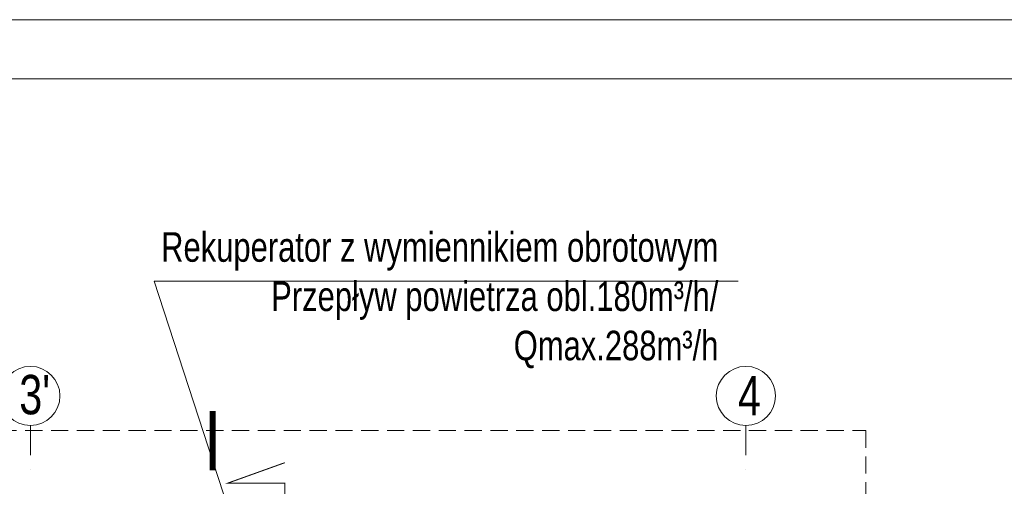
# Model space of a CAD drawing. Header units: inches. Extents: x 67073 to 287261, y -76160 to 48412.
# Tile 38 of 117: x 81883 to 82383, y -41154 to -40917. Entities that reach past the tile are written whole.
import ezdxf
from ezdxf.lldxf.tags import DXFTag

# ---------------------------------------------------------------- set-up
doc = ezdxf.new("R2010")
doc.units = ezdxf.units.IN
doc.header["$MEASUREMENT"] = 0
doc.linetypes.add('DASHDOT', pattern=[1, 0.5, -0.25, 0, -0.25])
doc.linetypes.add('HIDDEN', pattern=[0.375, 0.25, -0.125])
for name, color, linetype, lineweight in [('## 05 PODGRZEWACZ', 1, 'SOLID', 30), ('p-- linia przekroju I-AB', 116, 'Continuous', 40), ('p--dach', 2, 'Continuous', 30), ('p--opisy pomieszczeń', 31, 'Continuous', 0), ('p--osie konstr.-NR', 1, 'DASHDOT', 15)]:
    doc.layers.add(name, color=color, linetype=linetype, lineweight=lineweight)
doc.styles.add('1-50', font='arial.ttf', dxfattribs={"width": 0.75, "height": 12.5})
doc.styles.get("Standard").update_dxf_attribs({"font": 'ARIAL.TTF', "width": 0.75})
tags = doc.linetypes.add('SOLID', pattern=[10, 10, 0]).pattern_tags.tags
tags[6:7] = [DXFTag(74, 4), DXFTag(75, 0), DXFTag(340, '0'), DXFTag(46, 0.0), DXFTag(50, 0.0), DXFTag(44, 0.0), DXFTag(45, 0.0)]
tags[4:5] = [DXFTag(74, 4), DXFTag(75, 0), DXFTag(340, '0'), DXFTag(46, 0.0), DXFTag(50, 0.0), DXFTag(44, 0.0), DXFTag(45, 0.0)]

msp = doc.modelspace()

# ---------------------------------------------------------------- linework, layer by layer
at = {"layer": '## 05 PODGRZEWACZ', "lineweight": 15}
for p, q in [((81951.299, -41049.875), (82247.671, -41049.875)), ((82048.505, -41348), (81951.299, -41049.875))]:
    msp.add_line(p, q, dxfattribs=at)
at = {"linetype": 'Continuous', "lineweight": 18}
for points in [[(80782.825, -42402.179), (82882.825, -42402.179), (82882.825, -40917.179), (80782.825, -40917.179)], [(80943.453, -42372.179), (82852.825, -42372.179), (82852.825, -40947.179), (80943.453, -40947.179)]]:
    msp.add_lwpolyline(points, close=True, dxfattribs=at)
at = {"layer": 'p-- linia przekroju I-AB', "color": 0, "const_width": 0.5}
msp.add_lwpolyline([(82017.598, -41192.508), (82017.598, -41152.498), (81988.571, -41152.498), (82017.598, -41142.086)], dxfattribs=at)
at = {"layer": 'p--dach', "color": 0, "linetype": 'HIDDEN', "lineweight": 20, "ltscale": 35}
msp.add_lwpolyline([(81032.609, -41125.796), (82312.609, -41125.796), (82312.609, -41970.196), (81032.609, -41970.196)], close=True, dxfattribs=at)
at = {"layer": 'p--osie konstr.-NR', "color": 0, "linetype": 'DASHDOT', "ltscale": 30}
for p, q in [((81888.409, -41123.198), (81888.409, -41148.198)), ((82251.659, -41123.198), (82251.659, -41148.198))]:
    msp.add_line(p, q, dxfattribs=at)
at = {"layer": 'p--osie konstr.-NR', "color": 0, "linetype": 'Continuous', "ltscale": 35}
for centre in [(81888.409, -41108.198), (82251.659, -41108.198)]:
    msp.add_circle(centre, 15, dxfattribs=at)

# ---------------------------------------------------------------- texts
at = {"layer": '## 05 PODGRZEWACZ', "lineweight": 15, "insert": (82237.724, -41025.089), "char_height": 15, "width": 406.60563, "attachment_point": 3}
msp.add_mtext('Rekuperator z wymiennikiem obrotowym\\PPrzepływ powietrza obl.180m³/h/ \\PQmax.288m³/h', dxfattribs=at)
at = {"layer": 'p-- linia przekroju I-AB', "color": 0, "insert": (81985.585, -41145.914), "char_height": 30, "width": 72.0009, "attachment_point": 9}
msp.add_mtext('\\W0.8;I', dxfattribs=at)
at = {"layer": 'p--opisy pomieszczeń', "color": 0, "insert": (81771.123, -41091.523), "char_height": 12.5, "width": 106.86476, "attachment_point": 1, "style": '1-50'}
msp.add_mtext('POM.SOCJALNE', dxfattribs=at)
at = {"layer": 'p--osie konstr.-NR', "color": 0, "linetype": 'Continuous', "ltscale": 35, "char_height": 20, "width": 63.5564, "attachment_point": 7}
for s, insert in [("3'", (81882.741, -41117.818)), ('4', (82247.618, -41118.09))]:
    msp.add_mtext(s, dxfattribs=dict(at, insert=insert))

doc.saveas('drawing.dxf')
